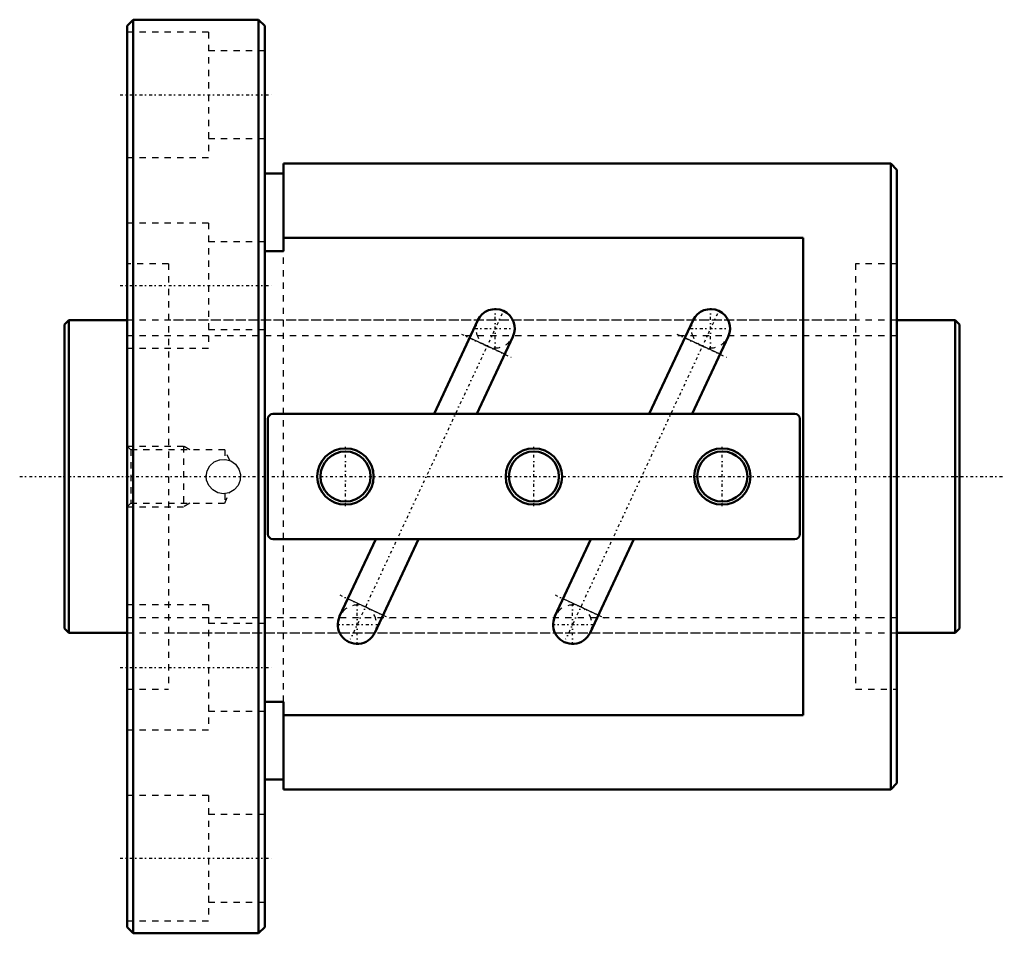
# Model space of a CAD drawing. Header units: millimetres. Extents: x -7 to 150, y -73 to 73.
import ezdxf

# ---------------------------------------------------------------- set-up
doc = ezdxf.new("R2010")
doc.units = ezdxf.units.MM
doc.linetypes.add('Center', pattern=[1.5, 0.45, -0.5, 0.05, -0.5])
doc.linetypes.add('Dashed', pattern=[2, 1, -1])
for name, color, linetype, lineweight in [('2d ConnectionPoints', 7, 'Continuous', 50), ('AM_0', 7, 'Continuous', 50), ('AM_4', 3, 'Continuous', 25), ('AM_5', 3, 'Continuous', 25), ('AM_7', 7, 'Center', 25), ('AM_9', 6, 'Dashed', 25)]:
    doc.layers.add(name, color=color, linetype=linetype, lineweight=lineweight)

# ---------------------------------------------------------------- blocks, each defined once
blk = doc.blocks.new('1_BNF_5012_5RR_Nut_0_in_BNF5012V_5RRG1_143LC0_000_rev_0')
at = {"layer": 'AM_0'}
for p, q in [((11, 73), (10, 72)), ((31, 73), (11, 73)), ((11, 73), (11, -73)), ((32, 72), (31, 73)), ((31, 73), (31, -73)), ((10, 72), (10, -72)), ((32, 72), (32, -72)), ((35, 50), (35, 36.02)), ((132, 50), (35, 50)), ((133, 49), (132, 50)), ((132, 50), (132, -50)), ((133, 49), (133, -49)), ((35, 48.4), (32, 48.4)), ((118, 38.14), (35, 38.14)), ((118, -38.14), (118, 38.14)), ((35, 36.02), (32, 36.02)), ((66.02, 24.96), (59.04, 10)), ((100.42, 24.96), (93.44, 10)), ((65.88, 10), (71.64, 22.34)), ((100.28, 10), (106.04, 22.34)), ((116.7, 10), (33.3, 10)), ((32.5, 9.2), (32.5, -9.2)), ((117.5, -9.2), (117.5, 9.2)), ((33.3, -10), (116.7, -10)), ((49.72, -10), (43.96, -22.34)), ((49.58, -24.96), (56.56, -10)), ((84.12, -10), (78.36, -22.34)), ((83.98, -24.96), (90.96, -10)), ((32, -36.02), (35, -36.02)), ((35, -36.02), (35, -50)), ((35, -38.14), (118, -38.14)), ((32, -48.4), (35, -48.4)), ((35, -50), (132, -50)), ((132, -50), (133, -49)), ((10, -72), (11, -73)), ((31, -73), (32, -72)), ((11, -73), (31, -73))]:
    blk.add_line(p, q, dxfattribs=at)
for centre, radius in [((44.9, 0), 4.5), ((44.9, 0), 4), ((75, 0), 4.5), ((75, 0), 4), ((105.1, 0), 4.5), ((105.1, 0), 4)]:
    blk.add_circle(centre, radius, dxfattribs=at)
for centre, radius, start, end in [((68.83, 23.65), 3.1, 335, 155), ((103.23, 23.65), 3.1, 335, 155), ((33.3, 9.2), 0.8, 90, 180), ((116.7, 9.2), 0.8, 0, 90), ((33.3, -9.2), 0.8, 180, 270), ((116.7, -9.2), 0.8, 270, 0), ((46.77, -23.65), 3.1, 155, 335), ((81.17, -23.65), 3.1, 155, 335)]:
    blk.add_arc(centre, radius, start, end, dxfattribs=at)
at = {"layer": 'AM_4'}
for p, q in [((70.33, 19.54), (64.71, 22.15)), ((104.73, 19.54), (99.11, 22.15)), ((50.89, -22.15), (45.27, -19.54)), ((85.29, -22.15), (79.67, -19.54))]:
    blk.add_line(p, q, dxfattribs=at)
at = {"layer": 'AM_5', "linetype": 'Dashed'}
for p, q in [((10, 4.86), (19, 4.86)), ((20.01, 4.28), (19, 4.86)), ((19, 4.86), (19, -4.86)), ((20.01, -4.28), (19, -4.86)), ((10, -4.86), (19, -4.86))]:
    blk.add_line(p, q, dxfattribs=at)
at = {"layer": 'AM_7'}
for p, q in [((8.9, 61), (33.1, 61)), ((8.9, 30.5), (33.1, 30.5)), ((68.83, 20.4), (68.83, 26.91)), ((103.23, 20.4), (103.23, 26.91)), ((69.93, 26.02), (45.67, -26.02)), ((104.33, 26.02), (80.07, -26.02)), ((65.58, 23.65), (72.08, 23.65)), ((99.98, 23.65), (106.48, 23.65)), ((63.41, 22.76), (71.63, 18.93)), ((97.81, 22.76), (106.03, 18.93)), ((44.9, -4.73), (44.9, 4.73)), ((75, -4.73), (75, 4.73)), ((105.1, -4.73), (105.1, 4.73)), ((43.97, -18.93), (52.19, -22.76)), ((46.77, -26.91), (46.77, -20.4)), ((78.37, -18.93), (86.59, -22.76)), ((81.17, -26.91), (81.17, -20.4)), ((43.52, -23.65), (50.02, -23.65)), ((77.92, -23.65), (84.42, -23.65)), ((8.9, -30.5), (33.1, -30.5)), ((8.9, -61), (33.1, -61))]:
    blk.add_line(p, q, dxfattribs=at)
at = {"layer": 'AM_9'}
for p, q in [((23, 71), (10, 71)), ((23, 71), (23, 51)), ((32, 68), (23, 68)), ((23, 54), (32, 54)), ((10, 51), (23, 51)), ((23, 40.5), (10, 40.5)), ((23, 40.5), (23, 20.5)), ((32, 37.5), (23, 37.5)), ((35, -36.02), (35, 36.02)), ((16.6, 34), (10, 34)), ((16.6, 34), (16.6, -34)), ((133, 34), (126.4, 34)), ((126.4, 34), (126.4, -34)), ((126.4, 25), (16.6, 25)), ((23, 23.5), (32, 23.5)), ((10, 20.5), (23, 20.5)), ((10.58, 4.28), (10, 4.86)), ((25.6, 4.28), (10.58, 4.28)), ((10.58, 4.28), (10.58, -4.28)), ((26.4, 2.57), (25.6, 4.28)), ((25.6, 4.28), (25.6, 2.74)), ((26.36, 2.58), (26.34, 2.59)), ((22.66, -0.25), (22.66, 0.2)), ((25.6, -2.74), (25.49, -2.75)), ((25.6, -4.28), (26.4, -2.56)), ((25.6, -2.74), (25.6, -4.28)), ((26.34, -2.59), (26.41, -2.56)), ((10, -4.86), (10.58, -4.28)), ((10.58, -4.28), (25.6, -4.28)), ((23, -20.5), (10, -20.5)), ((23, -20.5), (23, -40.5)), ((32, -23.5), (23, -23.5)), ((16.6, -25), (126.4, -25)), ((10, -34), (16.6, -34)), ((126.4, -34), (133, -34)), ((23, -37.5), (32, -37.5)), ((10, -40.5), (23, -40.5)), ((23, -51), (10, -51)), ((23, -51), (23, -71)), ((32, -54), (23, -54)), ((23, -68), (32, -68)), ((10, -71), (23, -71))]:
    blk.add_line(p, q, dxfattribs=at)
for points in [[(22.65, 0), (22.8, 0.91), (23.25, 1.71), (23.93, 2.33), (24.79, 2.68), (25.71, 2.73), (26.59, 2.48), (27.34, 1.95), (27.88, 1.19), (28.13, 0.31), (28.08, -0.61), (27.73, -1.46), (27.12, -2.15), (26.31, -2.6), (25.4, -2.75), (24.49, -2.6), (23.69, -2.15), (23.07, -1.46), (22.72, -0.61), (22.65, 0)], [(24.81, 2.69), (24.84, 2.69), (25.6, 2.74)]]:
    blk.add_lwpolyline(points, dxfattribs=at)
for centre, start, end in [((68.83, 23.65), 155, 335), ((103.23, 23.65), 155, 335), ((46.77, -23.65), 335, 155), ((81.17, -23.65), 335, 155)]:
    blk.add_arc(centre, 3.1, start, end, dxfattribs=at)
blk = doc.blocks.new('2_BNF_5012_5RR000_Shaft_0_in_BNF5012V_5RRG1_143LC0_000_rev_0')
at = {"layer": 'AM_0'}
for p, q in [((0.7, 25), (0, 24.3)), ((0, 24.3), (0, -24.3)), ((10, 25), (0.7, 25)), ((0.7, 25), (0.7, -25)), ((142.3, 25), (133, 25)), ((143, 24.3), (142.3, 25)), ((142.3, 25), (142.3, -25)), ((143, 24.3), (143, -24.3)), ((0, -24.3), (0.7, -25)), ((0.7, -25), (10, -25)), ((133, -25), (142.3, -25)), ((142.3, -25), (143, -24.3))]:
    blk.add_line(p, q, dxfattribs=at)
at = {"layer": 'AM_5', "linetype": 'Dashed'}
for p, q in [((10, 22.5465), (133, 22.5465)), ((10, -22.5465), (133, -22.5465))]:
    blk.add_line(p, q, dxfattribs=at)
at = {"layer": 'AM_7'}
blk.add_line((-7.15, 0), (150.15, 0), dxfattribs=at)
at = {"layer": 'AM_9'}
for p, q in [((133, 25), (10, 25)), ((10, -25), (133, -25))]:
    blk.add_line(p, q, dxfattribs=at)

msp = doc.modelspace()

# ---------------------------------------------------------------- linework, layer by layer
at = {"layer": '2d ConnectionPoints'}
for p in [(0, 0), (10, 0)]:
    msp.add_point(p, dxfattribs=at)

# ---------------------------------------------------------------- block references
for name in ['1_BNF_5012_5RR_Nut_0_in_BNF5012V_5RRG1_143LC0_000_rev_0', '2_BNF_5012_5RR000_Shaft_0_in_BNF5012V_5RRG1_143LC0_000_rev_0']:
    msp.add_blockref(name, (0, 0))

doc.saveas('drawing.dxf')
